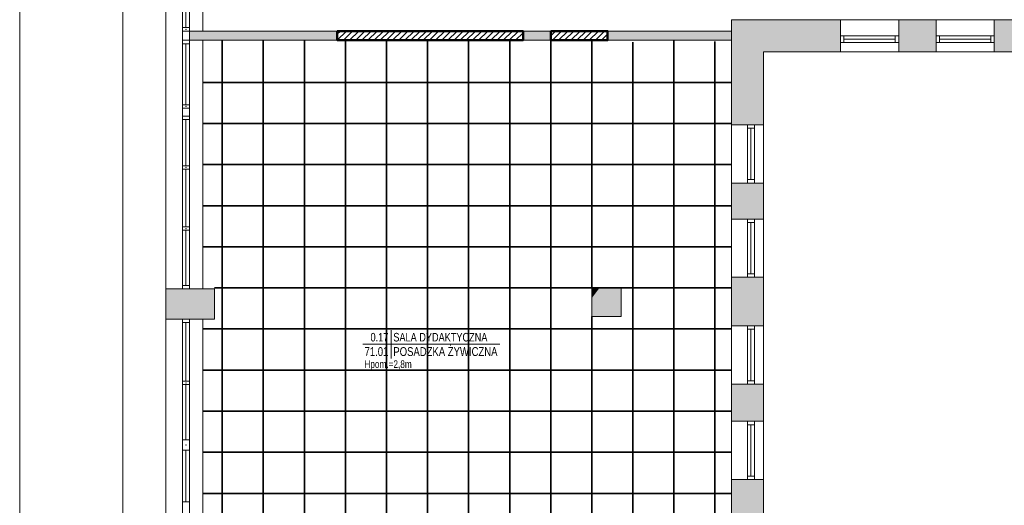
# Model space of a CAD drawing. Header units: millimetres. Extents: x 27490 to 108194, y -40520 to 41185.
# Tile 37 of 65: x 38965 to 40404, y -30284 to -29575. Entities that reach past the tile are written whole.
import ezdxf
from ezdxf.enums import TextEntityAlignment as Align

# ---------------------------------------------------------------- set-up
doc = ezdxf.new("R2010")
doc.units = ezdxf.units.MM
doc.linetypes.add('DASHEDX2', pattern=[1.5, 1, -0.5])
doc.layers.get('0').update_dxf_attribs({"lineweight": 18})
doc.layers.get('Defpoints').update_dxf_attribs({"lineweight": 18})
for name, color, linetype, lineweight in [('BA_met', 7, 'Continuous', 18), ('M_Ramki rysunków', 2, 'Continuous', 18), ('PG_PRZERYWANE_ŚREDNIE', 1, 'DASHEDX2', 18), ('PG_WIDOKOWE_CIENKIE', 1, 'Continuous', 18), ('PG_WYPOSAŻENIE', 1, 'Continuous', 18), ('PG_ŚCIANY_DZIAŁOWE', 3, 'Continuous', 18)]:
    doc.layers.add(name, color=color, linetype=linetype, lineweight=lineweight)
doc.styles.add('BIKTC', font='bikromsw.shx', dxfattribs={"width": 0.8})
doc.styles.add('ROMANS', font='bikromsw.shx', dxfattribs={"width": 0.8})
pattern_1 = [(45, (-11490.601, -3608.82), (-4.49012806, 4.49012806), [])]

# ---------------------------------------------------------------- blocks, each defined once
blk = doc.blocks.new('bikmet')
blk.add_line((0, 1.65), (0, -1.65))
at = {"style": 'ROMANS', "width": 0.8}
blk.add_attdef('NRPOM', text='', height=1, dxfattribs=at).set_placement((-0.33, 0.33), align=Align.RIGHT)
blk.add_attdef('NWAPOM', (0.25, 0.33), '', height=1, dxfattribs=at)
blk.add_attdef('RAREA', text='', height=1.04, dxfattribs=at).set_placement((-0.33, -0.33), align=Align.TOP_RIGHT)
blk.add_attdef('PODLOGA', text='', height=1.04, dxfattribs=at).set_placement((0.25, -0.33), align=Align.TOP_LEFT)

msp = doc.modelspace()

# ---------------------------------------------------------------- hatches: boundary and pattern name
at = {"layer": 'PG_WIDOKOWE_CIENKIE', "lineweight": 18}
h = msp.add_hatch(dxfattribs=at)
h.set_pattern_fill('LINE', scale=2, angle=45)
h.set_pattern_definition(pattern_1)
h.paths.add_polyline_path([(39428.83, -29591.77), (39700.33, -29591.77), (39700.33, -29605.27), (39428.83, -29605.27)])
h = msp.add_hatch(dxfattribs=at)
h.set_pattern_fill('LINE', scale=2, angle=45)
h.set_pattern_definition(pattern_1)
h.paths.add_polyline_path([(39740.83, -29591.77), (39823.83, -29591.77), (39823.83, -29605.27), (39740.83, -29605.27)])
at = {"layer": 'PG_ŚCIANY_DZIAŁOWE', "true_color": 0x939598, "transparency": 33554610}
h = msp.add_hatch(color=252, dxfattribs=at)
h.dxf.hatch_style = 1
h.paths.add_polyline_path([(40004.83, -29575.27), (40004.83, -29728.77), (40051.83, -29728.77), (40051.83, -29663.77), (40051.83, -29622.27), (40164.33, -29622.27), (40164.33, -29575.27)])
h = msp.add_hatch(color=252, dxfattribs=at)
h.dxf.hatch_style = 1
h.paths.add_polyline_path([(40303.83, -29622.27), (40303.83, -29575.27), (40249.33, -29575.27), (40249.33, -29622.27)])
h = msp.add_hatch(color=252, dxfattribs=at)
h.dxf.hatch_style = 1
h.paths.add_polyline_path([(40388.83, -29575.27), (40388.83, -29622.27), (40458.83, -29622.27), (40458.83, -29575.27)])
h = msp.add_hatch(color=252, dxfattribs=at)
h.dxf.hatch_style = 1
h.paths.add_polyline_path([(39428.83, -29591.77), (39212.83, -29591.77), (39212.83, -29605.27), (39428.83, -29605.27)])
h = msp.add_hatch(color=252, dxfattribs=at)
h.dxf.hatch_style = 1
h.paths.add_polyline_path([(39740.83, -29591.77), (39700.33, -29591.77), (39700.33, -29605.27), (39740.83, -29605.27)])
h = msp.add_hatch(color=252, dxfattribs=at)
h.dxf.hatch_style = 1
h.paths.add_polyline_path([(40004.83, -29591.77), (39823.83, -29591.77), (39823.83, -29605.27), (40004.83, -29605.27)])
h = msp.add_hatch(color=252, dxfattribs=at)
h.dxf.hatch_style = 1
h.paths.add_polyline_path([(40051.83, -29813.77), (40004.83, -29813.77), (40004.83, -29866.27), (40051.83, -29866.27)])
h = msp.add_hatch(color=252, dxfattribs=at)
h.dxf.hatch_style = 1
h.paths.add_polyline_path([(40051.83, -29951.27), (40004.83, -29951.27), (40004.83, -30022.27), (40051.83, -30022.27)])
h = msp.add_hatch(color=252, dxfattribs=at)
h.dxf.hatch_style = 1
h.paths.add_polyline_path([(39249.33, -29968.27), (39178.33, -29968.27), (39178.33, -30012.27), (39249.33, -30012.27)])
h = msp.add_hatch(color=252, dxfattribs=at)
h.dxf.hatch_style = 1
h.paths.add_polyline_path([(39843.83, -30008.77), (39843.83, -29967.27), (39811.68, -29967.27), (39800.83, -29981.69), (39800.83, -30008.77)])
h = msp.add_hatch(color=252, dxfattribs=at)
h.dxf.hatch_style = 1
h.paths.add_polyline_path([(39811.68, -29967.27), (39800.83, -29967.27), (39800.83, -29981.69)])
h = msp.add_hatch(color=252, dxfattribs=at)
h.dxf.hatch_style = 1
h.paths.add_polyline_path([(40004.83, -30161.52), (40051.83, -30161.52), (40051.83, -30107.27), (40004.83, -30107.27)])
h = msp.add_hatch(color=252, dxfattribs=at)
h.dxf.hatch_style = 1
h.paths.add_polyline_path([(39867.08, -30410.27), (39867.08, -30387.77), (39826.83, -30387.77), (39826.83, -30413.27), (39850.33, -30413.27), (39850.33, -30410.27)])
h.paths.add_polyline_path([(39988.08, -30387.77), (39988.08, -30410.27), (40092.83, -30410.27), (40094.83, -30410.27), (40094.83, -30363.27), (40051.83, -30363.27), (40051.83, -30246.52), (40004.83, -30246.52), (40004.83, -30387.77)])

# ---------------------------------------------------------------- linework, layer by layer
for p, q in [((39178.33, -30928.77), (39178.33, -28766.27)), ((39202.83, -29591.77), (39202.83, -29415.77)), ((39212.83, -29415.77), (39212.83, -29591.77)), ((39232.33, -29591.77), (39232.33, -29415.77)), ((39207.83, -29586.77), (39207.83, -29507.4)), ((40004.83, -30387.77), (40004.83, -29575.27)), ((40838.83, -29575.27), (40004.83, -29575.27)), ((40164.33, -29622.27), (40164.33, -29575.27)), ((40249.33, -29622.27), (40249.33, -29575.27)), ((40303.83, -29622.27), (40303.83, -29575.27)), ((40388.83, -29622.27), (40388.83, -29575.27)), ((39212.83, -29586.77), (39202.83, -29586.77)), ((39202.83, -29968.27), (39202.83, -29591.77)), ((39212.83, -29591.77), (39202.83, -29591.77)), ((39212.83, -29591.77), (39202.83, -29591.77)), ((39212.83, -29968.27), (39212.83, -29591.77)), ((39740.83, -29591.77), (39212.83, -29591.77)), ((39740.83, -29605.27), (39740.83, -29591.77)), ((39823.83, -29605.27), (39823.83, -29591.77)), ((40004.83, -29591.77), (39823.83, -29591.77)), ((40004.83, -29591.77), (39847.33, -29591.77)), ((39212.83, -29605.27), (39202.83, -29605.27)), ((39740.83, -29605.27), (39212.83, -29605.27)), ((39232.33, -29968.27), (39232.33, -29605.27)), ((40004.83, -29605.27), (39823.83, -29605.27)), ((40249.33, -29598.77), (40164.33, -29598.77)), ((40249.33, -29608.77), (40164.33, -29608.77)), ((40169.33, -29598.77), (40169.33, -29608.77)), ((40244.33, -29603.77), (40169.33, -29603.77)), ((40244.33, -29598.77), (40244.33, -29608.77)), ((40388.83, -29598.77), (40303.83, -29598.77)), ((40388.83, -29608.77), (40303.83, -29608.77)), ((40308.83, -29598.77), (40308.83, -29608.77)), ((40383.83, -29603.77), (40308.83, -29603.77)), ((40383.83, -29598.77), (40383.83, -29608.77)), ((39212.83, -29610.27), (39202.83, -29610.27)), ((39207.83, -29699.4), (39207.83, -29610.27)), ((40785.83, -29622.27), (40051.83, -29622.27)), ((40051.83, -29663.77), (40051.83, -29622.27)), ((40051.83, -30363.27), (40051.83, -29663.77)), ((39212.83, -29699.4), (39202.83, -29699.4)), ((39212.83, -29699.4), (39202.83, -29699.4)), ((39212.83, -29704.4), (39202.83, -29704.4)), ((39212.83, -29704.4), (39202.83, -29704.4)), ((39212.83, -29704.4), (39202.83, -29704.4)), ((39202.83, -29715.9), (39212.83, -29715.9)), ((39212.83, -29715.9), (39202.83, -29715.9)), ((39212.83, -29720.9), (39202.83, -29720.9)), ((39207.83, -29788.52), (39207.83, -29720.9)), ((40051.83, -29728.77), (40004.83, -29728.77)), ((40028.33, -29728.77), (40028.33, -29813.77)), ((40028.33, -29733.77), (40038.33, -29733.77)), ((40033.33, -29733.77), (40033.33, -29808.77)), ((40038.33, -29728.77), (40038.33, -29813.77)), ((39212.83, -29788.52), (39202.83, -29788.52)), ((39212.83, -29793.52), (39202.83, -29793.52)), ((39207.83, -29877.65), (39207.83, -29793.52)), ((40028.33, -29808.77), (40038.33, -29808.77)), ((40051.83, -29813.77), (40004.83, -29813.77)), ((40051.83, -29866.27), (40004.83, -29866.27)), ((40028.33, -29866.27), (40028.33, -29951.27)), ((40038.33, -29866.27), (40038.33, -29951.27)), ((40038.33, -29867.27), (40038.33, -29950.27)), ((39212.83, -29877.65), (39202.83, -29877.65)), ((39212.83, -29882.65), (39202.83, -29882.65)), ((39207.83, -29963.27), (39207.83, -29882.65)), ((40028.33, -29871.27), (40038.33, -29871.27)), ((40033.33, -29871.27), (40033.33, -29946.27)), ((40051.83, -29951.27), (40004.83, -29951.27)), ((40028.33, -29946.27), (40038.33, -29946.27)), ((39249.33, -29968.27), (39178.33, -29968.27)), ((39212.83, -29963.27), (39202.83, -29963.27)), ((39212.83, -29968.27), (39202.83, -29968.27)), ((39249.33, -30012.27), (39249.33, -29968.27)), ((39800.83, -30008.77), (39800.83, -29967.27)), ((39843.83, -29967.27), (39800.83, -29967.27)), ((39843.83, -30008.77), (39843.83, -29967.27)), ((39249.33, -30012.27), (39178.33, -30012.27)), ((39202.83, -30566.27), (39202.83, -30012.27)), ((39212.83, -30012.27), (39202.83, -30012.27)), ((39212.83, -30566.27), (39212.83, -30012.27)), ((39232.33, -30012.27), (39232.33, -30566.27)), ((39843.83, -30008.77), (39800.83, -30008.77)), ((39212.83, -30017.27), (39202.83, -30017.27)), ((39207.83, -30102.94), (39207.83, -30017.27)), ((40051.83, -30022.27), (40004.83, -30022.27)), ((40028.33, -30022.27), (40028.33, -30107.27)), ((40038.33, -30022.27), (40038.33, -30107.27)), ((40038.33, -30022.77), (40038.33, -30106.77)), ((40028.33, -30027.27), (40038.33, -30027.27)), ((40033.33, -30027.27), (40033.33, -30102.27)), ((39212.83, -30102.94), (39202.83, -30102.94)), ((39212.83, -30107.94), (39202.83, -30107.94)), ((39207.83, -30188.6), (39207.83, -30107.94)), ((40051.83, -30107.27), (40004.83, -30107.27)), ((40028.33, -30102.27), (40038.33, -30102.27)), ((40051.83, -30161.52), (40004.83, -30161.52)), ((40028.33, -30161.52), (40028.33, -30246.52)), ((40028.33, -30166.52), (40038.33, -30166.52)), ((40033.33, -30166.52), (40033.33, -30241.52)), ((40038.33, -30161.52), (40038.33, -30246.52)), ((40038.33, -30245.77), (40038.33, -30162.27)), ((39212.83, -30188.6), (39202.83, -30188.6)), ((39212.83, -30203.6), (39202.83, -30203.6)), ((39207.83, -30279.27), (39207.83, -30203.6)), ((40028.33, -30241.52), (40038.33, -30241.52)), ((40051.83, -30246.52), (40004.83, -30246.52)), ((39212.83, -30279.27), (39202.83, -30279.27))]:
    msp.add_line(p, q)
at = {"lineweight": 20}
for p, q in [((39428.83, -29605.27), (39428.83, -29591.77)), ((39700.33, -29605.27), (39700.33, -29591.77)), ((39700.33, -29591.77), (39700.33, -29601.77))]:
    msp.add_line(p, q, dxfattribs=at)
for p in [(39207.83, -29589.27), (39207.83, -29701.9), (39207.83, -29701.9), (39207.83, -29791.02), (39207.83, -29791.02), (39207.83, -29880.15), (39207.83, -29880.15), (39207.83, -30105.44), (39207.83, -30105.44), (39207.83, -30105.44), (39207.83, -30105.44), (39207.83, -30196.1), (39207.83, -30196.1), (39207.83, -30196.1), (39207.83, -30196.1)]:
    msp.add_point(p)
at = {"layer": 'BA_met', "color": 18, "true_color": 0x000000}
msp.add_line((39466.25, -30049.12), (39666.46, -30049.12), dxfattribs=at)
at = {"layer": 'Defpoints', "color": 18, "lineweight": 18, "true_color": 0x000000}
msp.add_lwpolyline([(41934.83, -27978.8), (41934.83, -32178.8), (38964.83, -32178.8), (38964.83, -27978.8)], close=True, dxfattribs=at)
at = {"layer": 'M_Ramki rysunków'}
msp.add_lwpolyline([(39116.01, -28028.8), (41886.01, -28028.8), (41884.83, -32128.8), (39114.83, -32128.8)], close=True, dxfattribs=at)
at = {"layer": 'PG_PRZERYWANE_ŚREDNIE', "color": 6, "linetype": 'ByBlock', "lineweight": 35, "ltscale": 15}
for p, q in [((39260.83, -29605.27), (39260.83, -30566.77)), ((39320.83, -29605.27), (39320.83, -30566.77)), ((39380.83, -29605.27), (39380.83, -30566.77)), ((39440.83, -29605.27), (39440.83, -30566.77)), ((39500.83, -29605.27), (39500.83, -30566.77)), ((39560.83, -29605.27), (39560.83, -30566.77)), ((39620.83, -29605.27), (39620.83, -30566.77)), ((39680.83, -29605.27), (39680.83, -30566.77)), ((39740.83, -29605.27), (39740.83, -30566.77)), ((39800.83, -29967.27), (39800.83, -29605.27)), ((39860.76, -30387.77), (39860.76, -29608.12)), ((39920.67, -30384.39), (39920.67, -29604.74)), ((39980.63, -30386.55), (39980.63, -29606.9)), ((40004.83, -29666.77), (39232.33, -29666.77)), ((40004.83, -29726.77), (39232.33, -29726.77)), ((40004.83, -29786.77), (39232.33, -29786.77)), ((40004.83, -29846.77), (39232.33, -29846.77)), ((40004.83, -29906.77), (39232.33, -29906.77)), ((40004.83, -29966.77), (39249.33, -29966.77)), ((39800.83, -30008.77), (39800.83, -30566.77)), ((40004.83, -30026.77), (39232.33, -30026.77)), ((40004.83, -30086.77), (39232.33, -30086.77)), ((40004.83, -30146.77), (39232.33, -30146.77)), ((40004.83, -30206.77), (39232.33, -30206.77)), ((40004.83, -30266.77), (39232.33, -30266.77))]:
    msp.add_line(p, q, dxfattribs=at)
at = {"layer": 'PG_WIDOKOWE_CIENKIE', "color": 18, "lineweight": 50, "true_color": 0x000000}
for points in [[(39428.83, -29591.77), (39700.33, -29591.77), (39700.33, -29605.27), (39428.83, -29605.27)], [(39740.83, -29591.77), (39823.83, -29591.77), (39823.83, -29605.27), (39740.83, -29605.27)]]:
    msp.add_lwpolyline(points, close=True, dxfattribs=at)

# ---------------------------------------------------------------- block references
at = {"layer": 'BA_met', "color": 18, "true_color": 0x000000, "xscale": 12.5, "yscale": 12.5, "zscale": 12.5}
msp.add_blockref('bikmet', (39507.67, -30049.12), dxfattribs=at).add_auto_attribs({'NRPOM': '0.17', 'NWAPOM': 'SALA DYDAKTYCZNA', 'RAREA': '71.01', 'PODLOGA': 'POSADZKA ŻYWICZNA'})

# ---------------------------------------------------------------- texts
at = {"layer": 'PG_WYPOSAŻENIE', "color": 18, "true_color": 0x000000, "insert": (39468.47, -30072.47), "char_height": 11.25, "attachment_point": 1, "rotation": 360, "style": 'BIKTC'}
msp.add_mtext_dynamic_manual_height_columns('Hpom.=2,8m', width=976.0193, gutter_width=75, heights=[0], dxfattribs=at)

doc.saveas('drawing.dxf')
